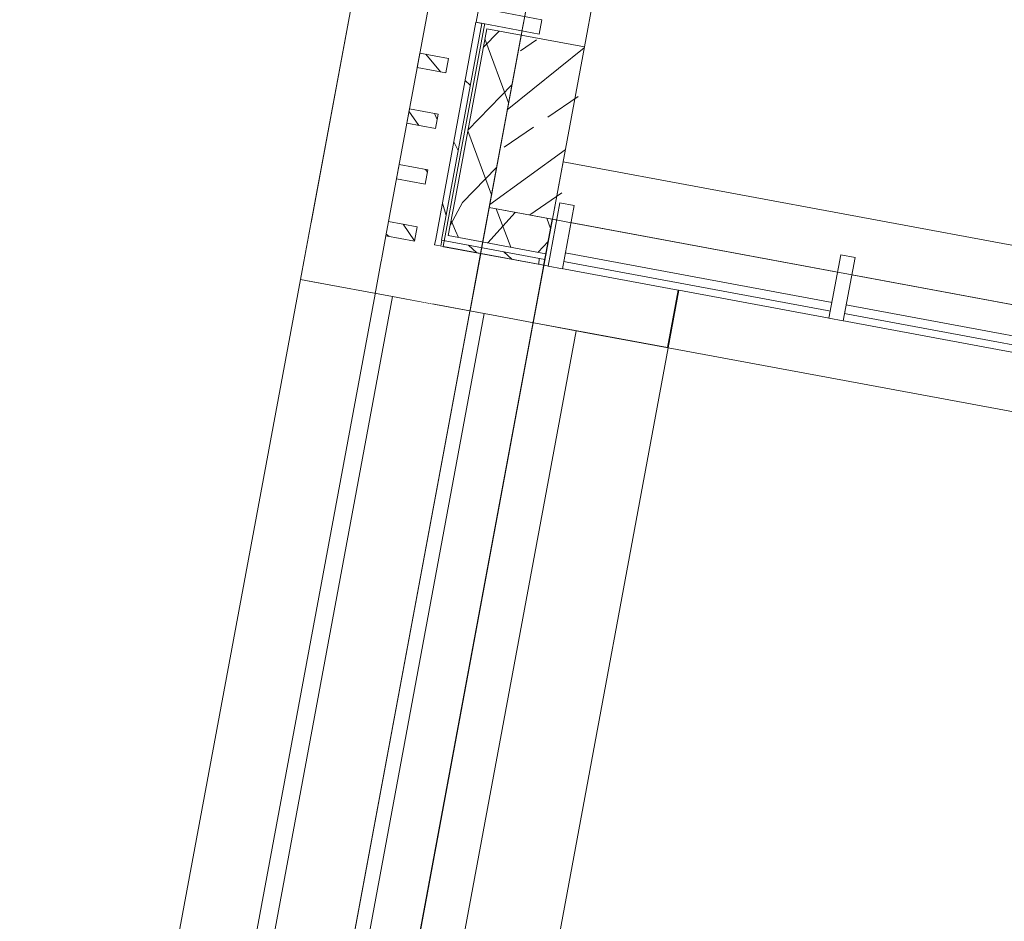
# Model space of a CAD drawing. Header units: metres. Extents: x 32353251 to 32353583, y 5707748 to 5708004.
# Tile 27 of 164: x 32353338.38 to 32353341.75, y 5707910.17 to 5707913.26. Entities that reach past the tile are written whole.
import ezdxf

# ---------------------------------------------------------------- set-up
doc = ezdxf.new("R2010")
doc.units = ezdxf.units.M
doc.header["$LTSCALE"] = 0.75
doc.set_wipeout_variables(frame=1)
doc.layers.get('0').update_dxf_attribs({"linetype": 'CONTINUOUS'})
for name, color, linetype, lineweight in [('10417023$0$#9_002_GES I Übersicht Erdgeschoss_1_101_Wand Aussen.A', 7, 'CONTINUOUS', 25), ('10417023$0$#9_002_GES I Übersicht Erdgeschoss_1_115_Außentüren', 7, 'CONTINUOUS', 25), ('10417023$0$#9_002_GES I Übersicht Erdgeschoss_1_201_Aussenwandbekleidung.A', 7, 'CONTINUOUS', 25), ('10417023$0$#9_002_GES I Übersicht Erdgeschoss_1_Neubau_101_Wand Aussen.A', 7, 'CONTINUOUS', 25), ('10417023$0$#9_002_GES I Übersicht Erdgeschoss_1_Neubau_104_Decken.A', 7, 'CONTINUOUS', 25), ('10417023$0$#9_002_GES I Übersicht Erdgeschoss_1_Neubau_110_Pfosten-Riegel.A', 7, 'CONTINUOUS', 25), ('10417023$0$#9_002_GES I Übersicht Erdgeschoss_1_Neubau_201_Aussenwandbekleidu', 7, 'CONTINUOUS', 25), ('10417023$0$#9_002_GES I Übersicht Erdgeschoss_1_Neubau_210_Wärmedämmung', 7, 'CONTINUOUS', 25), ('10417023$0$Keine', 7, 'CONTINUOUS', 13)]:
    doc.layers.add(name, color=color, linetype=linetype, lineweight=lineweight)
pattern_1 = [(134.9999999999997, (0, 0), (0.1060660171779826, 0.1060660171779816), []), (134.9999999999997, (-0.03535533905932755, -0.0353553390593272), (0.1060660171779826, 0.1060660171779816), [])]
pattern_2 = [(-119.9999999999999, (0, 0), (-0.129903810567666, 0.07499999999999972), []), (-59.99999999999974, (0, 0), (0.1299038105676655, 0.0750000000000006), [])]

# ---------------------------------------------------------------- blocks, each defined once
blk = doc.blocks.new('10417023$0$#9_MKO_LP5_ARC_GES_UP_00_002_P_G_modell (3D)')
at = {"layer": '10417023$0$#9_002_GES I Übersicht Erdgeschoss_1_101_Wand Aussen.A', "color": 1, "linetype": 'Continuous', "lineweight": 13, "true_color": 0xff0000}
blk.add_line((-32353499.08931993, -5707809.00453215), (-32353502.6238152, -5707809.00453215), dxfattribs=at)
at = {"layer": '10417023$0$#9_002_GES I Übersicht Erdgeschoss_1_Neubau_101_Wand Aussen.A', "color": 1, "linetype": 'Continuous', "lineweight": 13, "true_color": 0xff0000}
for p, q in [((-32353502.6238152, -5707803.204142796), (-32353502.6238152, -5707808.404158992)), ((-32353499.08932238, -5707808.804577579), (-32353502.62381512, -5707808.804577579))]:
    blk.add_line(p, q, dxfattribs=at)
at = {"layer": '10417023$0$#9_002_GES I Übersicht Erdgeschoss_1_Neubau_104_Decken.A', "color": 1, "linetype": 'Continuous', "lineweight": 13, "true_color": 0xff0000, "flags": 128}
blk.add_lwpolyline([(-32353502.88381506, -5707792.679515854), (-32353502.88381511, -5707803.129576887), (-32353502.84381653, -5707803.129576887), (-32353502.84381653, -5707809.004576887), (-32353499.08931621, -5707809.004576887), (-32353497.57443247, -5707809.004576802), (-32353497.57443247, -5707810.154576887), (-32353495.52481159, -5707810.154576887), (-32353495.52560609, -5707813.099577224), (-32353472.62422376, -5707813.099576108), (-32353472.62422743, -5707808.219546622), (-32353469.004228, -5707808.219576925), (-32353469.004228, -5707794.11457689), (-32353469.004228, -5707790.779532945), (-32353469.004228, -5707790.559532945), (-32353477.474228, -5707790.559532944), (-32353480.474228, -5707790.559532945), (-32353491.124228, -5707790.559532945), (-32353498.444228, -5707790.559532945), (-32353498.444228, -5707792.679576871)], close=True, dxfattribs=at)
at = {"color": 1, "linetype": 'Continuous', "lineweight": 5, "true_color": 0xff0000}
blk.add_wipeout([(-32353503.43386374, -5707809.364636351), (-32353502.97386374, -5707809.364628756), (-32353502.97386374, -5707809.164628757)], dxfattribs=at).dxf.layer = '10417023$0$#9_002_GES I Übersicht Erdgeschoss_1_Neubau_201_Aussenwandbekleidu'
blk.add_wipeout([(-32353503.43386374, -5707809.164636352), (-32353503.43386374, -5707809.364636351), (-32353502.97386374, -5707809.164628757)], dxfattribs=at).dxf.layer = '10417023$0$#9_002_GES I Übersicht Erdgeschoss_1_Neubau_201_Aussenwandbekleidu'
at = {"layer": '10417023$0$#9_002_GES I Übersicht Erdgeschoss_1_Neubau_201_Aussenwandbekleidu', "color": 1, "linetype": 'Continuous', "lineweight": 13, "true_color": 0xff0000}
blk.add_line((-32353503.43386374, -5707809.364636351), (-32353502.97386374, -5707809.364628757), dxfattribs=at)
at = {"color": 1, "linetype": 'Continuous', "lineweight": 5, "true_color": 0xff0000}
blk.add_wipeout([(-32353502.973863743, -5707809.164628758), (-32353502.973863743, -5707807.864636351), (-32353503.433863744, -5707807.864636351), (-32353503.433863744, -5707809.164636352)], dxfattribs=at).dxf.layer = '10417023$0$#9_002_GES I Übersicht Erdgeschoss_1_Neubau_201_Aussenwandbekleidu'
at = {"layer": '10417023$0$#9_002_GES I Übersicht Erdgeschoss_1_Neubau_201_Aussenwandbekleidu', "linetype": 'Continuous', "lineweight": 5, "true_color": 0xff0000}
h = blk.add_hatch(dxfattribs=at)
h.set_pattern_fill('#9_METALL__STAHL_0001', color=1, style=0, pattern_type=2)
h.set_pattern_definition(pattern_1)
h.paths.add_polyline_path([(-32353503.17381512, -5707808.578282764), (-32353503.07381513, -5707808.578282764), (-32353503.07381513, -5707808.528282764), (-32353503.17381512, -5707808.528282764)])
h = blk.add_hatch(dxfattribs=at)
h.set_pattern_fill('#9_METALL__STAHL_0001', color=1, style=0, pattern_type=2)
h.set_pattern_definition(pattern_1)
h.paths.add_polyline_path([(-32353503.17381512, -5707808.772167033), (-32353503.07381513, -5707808.772167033), (-32353503.07381513, -5707808.722167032), (-32353503.17381512, -5707808.722167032)])
h = blk.add_hatch(dxfattribs=at)
h.set_pattern_fill('#9_METALL__STAHL_0001', color=1, style=0, pattern_type=2)
h.set_pattern_definition(pattern_1)
h.paths.add_polyline_path([(-32353503.17381512, -5707808.9660513), (-32353503.07381513, -5707808.9660513), (-32353503.07381513, -5707808.9160513), (-32353503.17381512, -5707808.9160513)])
h = blk.add_hatch(dxfattribs=at)
h.set_pattern_fill('#9_METALL__STAHL_0001', color=1, style=0, pattern_type=2)
h.set_pattern_definition(pattern_1)
h.paths.add_polyline_path([(-32353503.17381512, -5707809.164477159), (-32353503.07381513, -5707809.164477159), (-32353503.07381513, -5707809.114477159), (-32353503.17381512, -5707809.114477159)])
at = {"layer": '10417023$0$#9_002_GES I Übersicht Erdgeschoss_1_Neubau_210_Wärmedämmung', "linetype": 'Continuous', "lineweight": 5, "true_color": 0xff0000}
h = blk.add_hatch(dxfattribs=at)
h.set_pattern_fill('#9_DÄMMUNG__WEICH_0001', color=1, style=0, pattern_type=2)
h.set_pattern_definition(pattern_2)
h.paths.add_polyline_path([(-32353502.84381497, -5707809.004541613), (-32353502.96381497, -5707809.004537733), (-32353502.96381109, -5707809.124530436)])
h = blk.add_hatch(dxfattribs=at)
h.set_pattern_fill('#9_DÄMMUNG__WEICH_0001', color=1, style=0, pattern_type=2)
h.set_pattern_definition(pattern_2)
h.paths.add_polyline_path([(-32353502.84381497, -5707809.004541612), (-32353502.96380333, -5707809.124537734), (-32353502.84381109, -5707809.124541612)])
at = {"layer": '10417023$0$#9_002_GES I Übersicht Erdgeschoss_1_101_Wand Aussen.A', "color": 1, "linetype": 'Continuous', "lineweight": 13, "true_color": 0xff0000}
blk.add_line((-32353503.17381512, -5707792.519569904), (-32353503.17381512, -5707809.164477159), dxfattribs=at)
at = {"layer": '10417023$0$#9_002_GES I Übersicht Erdgeschoss_1_201_Aussenwandbekleidung.A', "color": 1, "linetype": 'Continuous', "lineweight": 18, "true_color": 0xff0000}
for p, q in [((-32353503.0040069, -5707809.164477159), (-32353503.0040069, -5707809.14447716)), ((-32353502.62430808, -5707809.14447716), (-32353502.9840069, -5707809.14447716))]:
    blk.add_line(p, q, dxfattribs=at)
at = {"layer": '10417023$0$#9_002_GES I Übersicht Erdgeschoss_1_Neubau_201_Aussenwandbekleidu', "color": 1, "linetype": 'Continuous', "lineweight": 13, "true_color": 0xff0000}
for p, q in [((-32353503.43386374, -5707807.864636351), (-32353503.43386374, -5707809.364636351)), ((-32353502.97386374, -5707809.164628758), (-32353502.97386374, -5707807.864636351))]:
    blk.add_line(p, q, dxfattribs=at)
at = {"layer": '10417023$0$#9_002_GES I Übersicht Erdgeschoss_1_Neubau_201_Aussenwandbekleidu', "color": 1, "linetype": 'Continuous', "lineweight": 13, "true_color": 0xff0000, "flags": 128}
for points in [[(-32353503.17381512, -5707808.578282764), (-32353503.07381513, -5707808.578282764), (-32353503.07381513, -5707808.528282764), (-32353503.17381512, -5707808.528282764)], [(-32353503.17381512, -5707808.772167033), (-32353503.07381513, -5707808.772167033), (-32353503.07381513, -5707808.722167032), (-32353503.17381512, -5707808.722167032)], [(-32353503.17381512, -5707808.9660513), (-32353503.07381513, -5707808.9660513), (-32353503.07381513, -5707808.9160513), (-32353503.17381512, -5707808.9160513)], [(-32353503.17381512, -5707809.164477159), (-32353503.07381513, -5707809.164477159), (-32353503.07381513, -5707809.114477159), (-32353503.17381512, -5707809.114477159)]]:
    blk.add_lwpolyline(points, close=True, dxfattribs=at)
at = {"layer": '10417023$0$#9_002_GES I Übersicht Erdgeschoss_1_Neubau_210_Wärmedämmung', "color": 1, "linetype": 'Continuous', "lineweight": 18, "true_color": 0xff0000}
blk.add_line((-32353502.96381109, -5707809.124537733), (-32353502.96381497, -5707809.004537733), dxfattribs=at)
at = {"color": 1, "linetype": 'Continuous', "lineweight": 5, "true_color": 0xff0000}
blk.add_wipeout([(-32353502.97386374, -5707809.364628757), (-32353502.1561463, -5707809.364615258), (-32353502.1561496, -5707809.1646152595), (-32353502.97386374, -5707809.164628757)], dxfattribs=at).dxf.layer = '10417023$0$#9_002_GES I Übersicht Erdgeschoss_1_Neubau_201_Aussenwandbekleidu'
at = {"layer": '10417023$0$#9_002_GES I Übersicht Erdgeschoss_1_201_Aussenwandbekleidung.A', "linetype": 'Continuous', "lineweight": 5}
h = blk.add_hatch(dxfattribs=at)
h.set_pattern_fill('#9_METALL__STAHL_0001', style=0, pattern_type=2)
h.set_pattern_definition(pattern_1)
h.paths.add_polyline_path([(-32353503.0040069, -5707809.14447716), (-32353503.0040069, -5707809.164477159), (-32353502.9840069, -5707809.14447716)])
h = blk.add_hatch(dxfattribs=at)
h.set_pattern_fill('#9_METALL__STAHL_0001', style=0, pattern_type=2)
h.set_pattern_definition(pattern_1)
h.paths.add_polyline_path([(-32353503.0040069, -5707809.164477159), (-32353502.9840069, -5707809.164477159), (-32353502.9840069, -5707809.14447716)])
at = {"layer": '10417023$0$#9_002_GES I Übersicht Erdgeschoss_1_201_Aussenwandbekleidung.A', "linetype": 'Continuous', "lineweight": 5, "true_color": 0xff0000}
h = blk.add_hatch(dxfattribs=at)
h.set_pattern_fill('#9_METALL__STAHL_0001', color=1, style=0, pattern_type=2)
h.set_pattern_definition(pattern_1)
h.paths.add_polyline_path([(-32353502.9840069, -5707809.164477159), (-32353502.62430808, -5707809.164477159), (-32353502.62430808, -5707809.14447716), (-32353502.9840069, -5707809.14447716)])
at = {"layer": '10417023$0$#9_002_GES I Übersicht Erdgeschoss_1_201_Aussenwandbekleidung.A', "color": 1, "linetype": 'Continuous', "lineweight": 18, "true_color": 0xff0000}
for p in [(-32353502.62430808, -5707809.14447716), (-32353503.0040069, -5707809.164477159)]:
    blk.add_line(p, (-32353502.62430808, -5707809.164477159), dxfattribs=at)
at = {"layer": '10417023$0$#9_002_GES I Übersicht Erdgeschoss_1_Neubau_201_Aussenwandbekleidu', "color": 1, "linetype": 'Continuous', "lineweight": 13, "true_color": 0xff0000}
for p, q in [((-32353502.1561496, -5707809.16461526), (-32353502.97386374, -5707809.164628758)), ((-32353502.1561496, -5707809.16461526), (-32353502.1561463, -5707809.364615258)), ((-32353502.97386374, -5707809.364628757), (-32353502.1561463, -5707809.364615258))]:
    blk.add_line(p, q, dxfattribs=at)
at = {"color": 1, "linetype": 'Continuous', "lineweight": 5, "true_color": 0xff0000}
blk.add_wipeout([(-32353502.15392339, -5707809.364615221), (-32353499.41945916, -5707809.364570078), (-32353499.41946246, -5707809.164570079), (-32353502.153926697, -5707809.164615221)], dxfattribs=at).dxf.layer = '10417023$0$#9_002_GES I Übersicht Erdgeschoss_1_Neubau_201_Aussenwandbekleidu'
at = {"layer": '10417023$0$#9_002_GES I Übersicht Erdgeschoss_1_Neubau_201_Aussenwandbekleidu', "color": 1, "linetype": 'Continuous', "lineweight": 13, "true_color": 0xff0000}
for p, q in [((-32353499.41946246, -5707809.164570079), (-32353502.1539267, -5707809.164615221)), ((-32353502.1539267, -5707809.164615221), (-32353502.15392339, -5707809.364615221)), ((-32353502.15392339, -5707809.364615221), (-32353499.41945916, -5707809.364570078))]:
    blk.add_line(p, q, dxfattribs=at)
at = {"color": 1, "linetype": 'Continuous', "lineweight": 5, "true_color": 0xff0000}
blk.add_wipeout([(-32353502.153962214, -5707812.877568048), (-32353502.1539234, -5707809.364614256), (-32353502.430897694, -5707809.364611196), (-32353502.430936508, -5707812.877564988)], dxfattribs=at).dxf.layer = '10417023$0$#9_002_GES I Übersicht Erdgeschoss_1_Neubau_201_Aussenwandbekleidu'
at = {"layer": '10417023$0$#9_002_GES I Übersicht Erdgeschoss_1_Neubau_201_Aussenwandbekleidu', "color": 1, "linetype": 'Continuous', "lineweight": 13, "true_color": 0xff0000}
for p, q in [((-32353502.15396221, -5707812.877568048), (-32353502.15392339, -5707809.364614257)), ((-32353502.15390302, -5707809.364570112), (-32353502.15390302, -5707812.877568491)), ((-32353502.15385805, -5707812.877568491), (-32353502.15385805, -5707809.364570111)), ((-32353502.15385805, -5707809.364570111), (-32353499.42145901, -5707809.364570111))]:
    blk.add_line(p, q, dxfattribs=at)
at = {"color": 1, "linetype": 'Continuous', "lineweight": 5, "true_color": 0xff0000}
blk.add_wipeout([(-32353502.430936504, -5707812.877564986), (-32353502.430897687, -5707809.3646111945), (-32353502.47392339, -5707809.364610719), (-32353502.47396221, -5707812.87756451)], dxfattribs=at).dxf.layer = '10417023$0$#9_002_GES I Übersicht Erdgeschoss_1_Neubau_201_Aussenwandbekleidu'
at = {"layer": '10417023$0$#9_002_GES I Übersicht Erdgeschoss_1_Neubau_201_Aussenwandbekleidu', "color": 1, "linetype": 'Continuous', "lineweight": 13, "true_color": 0xff0000}
blk.add_line((-32353502.15392339, -5707809.364614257), (-32353502.43089769, -5707809.364611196), dxfattribs=at)
at = {"color": 1, "linetype": 'Continuous', "lineweight": 5, "true_color": 0xff0000}
blk.add_wipeout([(-32353502.47396221, -5707812.877564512), (-32353502.473923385, -5707809.36461072), (-32353502.750897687, -5707809.36460766), (-32353502.7509365, -5707812.877561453)], dxfattribs=at).dxf.layer = '10417023$0$#9_002_GES I Übersicht Erdgeschoss_1_Neubau_201_Aussenwandbekleidu'
at = {"layer": '10417023$0$#9_002_GES I Übersicht Erdgeschoss_1_Neubau_201_Aussenwandbekleidu', "color": 1, "linetype": 'Continuous', "lineweight": 13, "true_color": 0xff0000}
for p, q in [((-32353502.47396227, -5707812.877563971), (-32353502.47392329, -5707809.364610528)), ((-32353502.43089769, -5707809.364611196), (-32353502.47392339, -5707809.36461072))]:
    blk.add_line(p, q, dxfattribs=at)
at = {"layer": '10417023$0$#9_002_GES I Übersicht Erdgeschoss_1_Neubau_210_Wärmedämmung', "color": 1, "linetype": 'Continuous', "lineweight": 13, "true_color": 0xff0000, "flags": 128}
blk.add_lwpolyline([(-32353502.62443889, -5707812.879576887), (-32353499.08932251, -5707812.879576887), (-32353499.08931942, -5707809.00453267), (-32353502.62443846, -5707809.004541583)], close=True, dxfattribs=at)
at = {"color": 1, "linetype": 'Continuous', "lineweight": 5, "true_color": 0xff0000}
blk.add_wipeout([(-32353502.750936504, -5707812.877561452), (-32353502.750897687, -5707809.364607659), (-32353502.79392339, -5707809.364607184), (-32353502.79396221, -5707812.877560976)], dxfattribs=at).dxf.layer = '10417023$0$#9_002_GES I Übersicht Erdgeschoss_1_Neubau_201_Aussenwandbekleidu'
at = {"layer": '10417023$0$#9_002_GES I Übersicht Erdgeschoss_1_Neubau_201_Aussenwandbekleidu', "color": 1, "linetype": 'Continuous', "lineweight": 13, "true_color": 0xff0000}
blk.add_line((-32353502.47392339, -5707809.36461072), (-32353502.75089769, -5707809.36460766), dxfattribs=at)
at = {"color": 1, "linetype": 'Continuous', "lineweight": 5, "true_color": 0xff0000}
blk.add_wipeout([(-32353502.79396221, -5707812.877560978), (-32353502.793923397, -5707809.364607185), (-32353503.070897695, -5707809.364604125), (-32353503.07093651, -5707812.877557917)], dxfattribs=at).dxf.layer = '10417023$0$#9_002_GES I Übersicht Erdgeschoss_1_Neubau_201_Aussenwandbekleidu'
at = {"layer": '10417023$0$#9_002_GES I Übersicht Erdgeschoss_1_101_Wand Aussen.A', "color": 1, "linetype": 'Continuous', "lineweight": 13, "true_color": 0xff0000}
blk.add_line((-32353502.84381513, -5707813.099576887), (-32353502.84381513, -5707809.164477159), dxfattribs=at)
at = {"layer": '10417023$0$#9_002_GES I Übersicht Erdgeschoss_1_Neubau_101_Wand Aussen.A', "color": 1, "linetype": 'Continuous', "lineweight": 13, "true_color": 0xff0000}
blk.add_line((-32353502.84381513, -5707809.004541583), (-32353502.84381513, -5707813.099577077), dxfattribs=at)
at = {"layer": '10417023$0$#9_002_GES I Übersicht Erdgeschoss_1_Neubau_104_Decken.A', "color": 1, "linetype": 'Continuous', "lineweight": 13, "true_color": 0xff0000, "flags": 128}
blk.add_lwpolyline([(-32353498.22421727, -5707790.559532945), (-32353502.84380439, -5707790.559532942), (-32353502.84380439, -5707813.099576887), (-32353495.47442851, -5707813.099576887), (-32353495.47442851, -5707809.05457689), (-32353482.84109309, -5707809.05457689), (-32353482.84357996, -5707813.099573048), (-32353472.62421726, -5707813.099573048), (-32353472.62421726, -5707811.259577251), (-32353472.62421726, -5707806.979589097), (-32353469.00380439, -5707806.979589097), (-32353469.00380439, -5707790.559532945)], close=True, dxfattribs=at)
at = {"layer": '10417023$0$#9_002_GES I Übersicht Erdgeschoss_1_Neubau_201_Aussenwandbekleidu', "color": 1, "linetype": 'Continuous', "lineweight": 13, "true_color": 0xff0000}
for p, q in [((-32353502.79396265, -5707812.877561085), (-32353502.79392367, -5707809.364607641)), ((-32353502.75089769, -5707809.36460766), (-32353502.79392339, -5707809.364607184))]:
    blk.add_line(p, q, dxfattribs=at)
at = {"color": 1, "linetype": 'Continuous', "lineweight": 5, "true_color": 0xff0000}
blk.add_wipeout([(-32353503.07093651, -5707812.877557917), (-32353503.070897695, -5707809.364604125), (-32353503.113923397, -5707809.36460365), (-32353503.11396221, -5707812.877557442)], dxfattribs=at).dxf.layer = '10417023$0$#9_002_GES I Übersicht Erdgeschoss_1_Neubau_201_Aussenwandbekleidu'
at = {"layer": '10417023$0$#9_002_GES I Übersicht Erdgeschoss_1_Neubau_201_Aussenwandbekleidu', "color": 1, "linetype": 'Continuous', "lineweight": 13, "true_color": 0xff0000}
blk.add_line((-32353502.79392339, -5707809.364607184), (-32353503.07089769, -5707809.364604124), dxfattribs=at)
at = {"color": 1, "linetype": 'Continuous', "lineweight": 5, "true_color": 0xff0000}
for points, layer in [([(-32353503.003820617, -5707808.389537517), (-32353502.78382062, -5707808.389538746), (-32353502.78382034, -5707808.339538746), (-32353503.003820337, -5707808.339537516)], '10417023$0$#9_002_GES I Übersicht Erdgeschoss_1_115_Außentüren'), ([(-32353499.279322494, -5707809.139529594), (-32353499.279322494, -5707809.109529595), (-32353501.601525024, -5707809.109529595), (-32353501.601525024, -5707809.139529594)], '10417023$0$#9_002_GES I Übersicht Erdgeschoss_1_Neubau_110_Pfosten-Riegel.A'), ([(-32353503.11396221, -5707812.877557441), (-32353503.113923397, -5707809.364603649), (-32353503.390897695, -5707809.364600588), (-32353503.39093651, -5707812.87755438)], '10417023$0$#9_002_GES I Übersicht Erdgeschoss_1_Neubau_201_Aussenwandbekleidu')]:
    blk.add_wipeout(points, dxfattribs=at).dxf.layer = layer
at = {"layer": '10417023$0$#9_002_GES I Übersicht Erdgeschoss_1_201_Aussenwandbekleidung.A', "linetype": 'Continuous', "lineweight": 5, "true_color": 0xff0000}
h = blk.add_hatch(dxfattribs=at)
h.set_pattern_fill('#9_METALL__STAHL_0001', color=1, style=0, pattern_type=2)
h.set_pattern_definition(pattern_1)
h.paths.add_polyline_path([(-32353502.9840069, -5707809.14447716), (-32353502.9840069, -5707808.389538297), (-32353503.0040069, -5707808.389538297), (-32353503.0040069, -5707809.14447716)])
at = {"layer": '10417023$0$#9_002_GES I Übersicht Erdgeschoss_1_Neubau_210_Wärmedämmung', "linetype": 'Continuous', "lineweight": 5, "true_color": 0xff0000}
h = blk.add_hatch(dxfattribs=at)
h.set_pattern_fill('#9_DÄMMUNG__WEICH_0001', color=1, style=0, pattern_type=2)
h.set_pattern_definition(pattern_2)
h.paths.add_polyline_path([(-32353502.84381497, -5707809.004541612), (-32353502.84383436, -5707808.404850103), (-32353502.96383435, -5707808.404853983), (-32353502.96381497, -5707809.004537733)])
at = {"layer": '10417023$0$#9_002_GES I Übersicht Erdgeschoss_1_101_Wand Aussen.A', "color": 1, "linetype": 'Continuous', "lineweight": 13, "true_color": 0xff0000}
for p, q in [((-32353502.84381513, -5707809.164477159), (-32353502.84381513, -5707792.519569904)), ((-32353503.17381512, -5707809.164477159), (-32353503.17381512, -5707813.429576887))]:
    blk.add_line(p, q, dxfattribs=at)
at = {"layer": '10417023$0$#9_002_GES I Übersicht Erdgeschoss_1_115_Außentüren', "color": 1, "linetype": 'Continuous', "lineweight": 13, "true_color": 0xff0000, "flags": 128}
blk.add_lwpolyline([(-32353503.00382061, -5707808.389537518), (-32353503.00382033, -5707808.339537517), (-32353502.78382033, -5707808.339538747), (-32353502.78382061, -5707808.389538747)], close=True, dxfattribs=at)
at = {"layer": '10417023$0$#9_002_GES I Übersicht Erdgeschoss_1_201_Aussenwandbekleidung.A', "color": 1, "linetype": 'Continuous', "lineweight": 18, "true_color": 0xff0000}
for p, q in [((-32353502.9840069, -5707808.389538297), (-32353503.0040069, -5707808.389538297)), ((-32353503.0040069, -5707808.389538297), (-32353503.0040069, -5707809.14447716)), ((-32353502.9840069, -5707809.14447716), (-32353502.9840069, -5707808.389538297))]:
    blk.add_line(p, q, dxfattribs=at)
at = {"layer": '10417023$0$#9_002_GES I Übersicht Erdgeschoss_1_Neubau_101_Wand Aussen.A', "color": 1, "linetype": 'Continuous', "lineweight": 13, "true_color": 0xff0000}
for p in [(-32353502.84381545, -5707803.204142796), (-32353502.6238152, -5707808.404158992)]:
    blk.add_line(p, (-32353502.84381545, -5707808.404158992), dxfattribs=at)
at = {"layer": '10417023$0$#9_002_GES I Übersicht Erdgeschoss_1_Neubau_101_Wand Aussen.A', "color": 1, "linetype": 'Continuous', "lineweight": 18, "true_color": 0xff0000}
for p, q in [((-32353502.6238152, -5707808.404158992), (-32353502.84381545, -5707808.404158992)), ((-32353502.84381513, -5707808.404158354), (-32353502.84381513, -5707809.004541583))]:
    blk.add_line(p, q, dxfattribs=at)
at = {"layer": '10417023$0$#9_002_GES I Übersicht Erdgeschoss_1_Neubau_110_Pfosten-Riegel.A', "color": 1, "linetype": 'Continuous', "lineweight": 13, "true_color": 0xff0000, "flags": 128}
blk.add_lwpolyline([(-32353499.2793225, -5707809.139529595), (-32353499.2793225, -5707809.109529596), (-32353501.60152503, -5707809.109529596), (-32353501.60152503, -5707809.139529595)], close=True, dxfattribs=at)
at = {"layer": '10417023$0$#9_002_GES I Übersicht Erdgeschoss_1_Neubau_201_Aussenwandbekleidu', "color": 1, "linetype": 'Continuous', "lineweight": 13, "true_color": 0xff0000}
for p, q in [((-32353503.11396157, -5707812.877556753), (-32353503.11392404, -5707809.36460331)), ((-32353503.07089769, -5707809.364604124), (-32353503.1139234, -5707809.364603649))]:
    blk.add_line(p, q, dxfattribs=at)
at = {"layer": '10417023$0$#9_002_GES I Übersicht Erdgeschoss_1_Neubau_210_Wärmedämmung', "color": 1, "linetype": 'Continuous', "lineweight": 18, "true_color": 0xff0000}
for p, q in [((-32353502.96383435, -5707808.404853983), (-32353502.84383436, -5707808.404850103)), ((-32353502.96383435, -5707808.404853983), (-32353502.96381497, -5707809.004537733)), ((-32353502.84381497, -5707809.004541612), (-32353502.84383436, -5707808.404850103))]:
    blk.add_line(p, q, dxfattribs=at)
at = {"color": 1, "linetype": 'Continuous', "lineweight": 5, "true_color": 0xff0000}
blk.add_wipeout([(-32353503.39093651, -5707812.877554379), (-32353503.390897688, -5707809.364600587), (-32353503.433923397, -5707809.364600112), (-32353503.433962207, -5707812.877553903)], dxfattribs=at).dxf.layer = '10417023$0$#9_002_GES I Übersicht Erdgeschoss_1_Neubau_201_Aussenwandbekleidu'
at = {"layer": '10417023$0$#9_002_GES I Übersicht Erdgeschoss_1_Neubau_201_Aussenwandbekleidu', "color": 1, "linetype": 'Continuous', "lineweight": 13, "true_color": 0xff0000}
for p, q in [((-32353503.4339234, -5707809.364600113), (-32353503.43396221, -5707812.877553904)), ((-32353503.39089769, -5707809.364600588), (-32353503.4339234, -5707809.364600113)), ((-32353503.1139234, -5707809.364603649), (-32353503.39089769, -5707809.364600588))]:
    blk.add_line(p, q, dxfattribs=at)
at = {"color": 1, "linetype": 'Continuous', "lineweight": 5, "true_color": 0xff0000}
blk.add_wipeout([(-32353501.61152503, -5707809.139529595), (-32353501.61152503, -5707809.109529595), (-32353502.57881512, -5707809.109529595), (-32353502.57881512, -5707809.139529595)], dxfattribs=at).dxf.layer = '10417023$0$#9_002_GES I Übersicht Erdgeschoss_1_Neubau_110_Pfosten-Riegel.A'
at = {"layer": '10417023$0$#9_002_GES I Übersicht Erdgeschoss_1_Neubau_110_Pfosten-Riegel.A', "color": 1, "linetype": 'Continuous', "lineweight": 13, "true_color": 0xff0000, "flags": 128}
blk.add_lwpolyline([(-32353501.61152503, -5707809.139529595), (-32353501.61152503, -5707809.109529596), (-32353502.57881512, -5707809.109529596), (-32353502.57881512, -5707809.139529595)], close=True, dxfattribs=at)
at = {"color": 1, "linetype": 'Continuous', "lineweight": 5, "true_color": 0xff0000}
for points in [[(-32353502.608815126, -5707809.164529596), (-32353502.55881512, -5707809.164529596), (-32353502.55881512, -5707808.944529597), (-32353502.608815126, -5707808.944529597)], [(-32353501.63152503, -5707809.164529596), (-32353501.58152503, -5707809.164529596), (-32353501.58152503, -5707808.944529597), (-32353501.63152503, -5707808.944529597)]]:
    blk.add_wipeout(points, dxfattribs=at).dxf.layer = '10417023$0$#9_002_GES I Übersicht Erdgeschoss_1_Neubau_110_Pfosten-Riegel.A'
at = {"layer": '10417023$0$#9_002_GES I Übersicht Erdgeschoss_1_Neubau_101_Wand Aussen.A', "linetype": 'Continuous', "lineweight": 5, "true_color": 0xff0000}
h = blk.add_hatch(dxfattribs=at)
h.set_pattern_fill('#9_BETON__STAHLBETON_0001', color=1, style=0, pattern_type=2)
h.set_pattern_definition([(44.99999999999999, (0, 0), (-0.1697056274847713, 0.1697056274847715), []), (44.99999999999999, (-0.08485281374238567, 0.08485281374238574), (-0.1697056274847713, 0.1697056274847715), [0.18, -0.05999999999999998])])
h.paths.add_polyline_path([(-32353502.84381513, -5707809.004541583), (-32353502.62381511, -5707809.004541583), (-32353502.62381511, -5707808.404158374), (-32353502.84381513, -5707808.404158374)])
at = {"layer": '10417023$0$#9_002_GES I Übersicht Erdgeschoss_1_Neubau_210_Wärmedämmung', "linetype": 'Continuous', "lineweight": 5, "true_color": 0xff0000}
h = blk.add_hatch(dxfattribs=at)
h.set_pattern_fill('#9_DÄMMUNG__WEICH_0001', color=1, style=0, pattern_type=2)
h.set_pattern_definition(pattern_2)
h.paths.add_polyline_path([(-32353502.6243042, -5707809.004548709), (-32353502.84381497, -5707809.004541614), (-32353502.84381109, -5707809.124541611), (-32353502.62430808, -5707809.12454871)])
at = {"layer": '10417023$0$#9_002_GES I Übersicht Erdgeschoss_1_Neubau_101_Wand Aussen.A', "color": 1, "linetype": 'Continuous', "lineweight": 18, "true_color": 0xff0000}
blk.add_line((-32353502.62381512, -5707809.004541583), (-32353502.62381512, -5707808.404158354), dxfattribs=at)
at = {"layer": '10417023$0$#9_002_GES I Übersicht Erdgeschoss_1_Neubau_101_Wand Aussen.A', "color": 1, "linetype": 'Continuous', "lineweight": 13, "true_color": 0xff0000}
for p, q in [((-32353502.62381512, -5707808.804577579), (-32353502.62381512, -5707809.004577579)), ((-32353502.62381512, -5707812.879576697), (-32353502.62381512, -5707809.004541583)), ((-32353502.62381512, -5707809.004577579), (-32353499.08932238, -5707809.004577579))]:
    blk.add_line(p, q, dxfattribs=at)
at = {"layer": '10417023$0$#9_002_GES I Übersicht Erdgeschoss_1_Neubau_110_Pfosten-Riegel.A', "color": 1, "linetype": 'Continuous', "lineweight": 13, "true_color": 0xff0000, "flags": 128}
for points in [[(-32353502.60881512, -5707809.164529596), (-32353502.55881512, -5707809.164529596), (-32353502.55881512, -5707808.944529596), (-32353502.60881512, -5707808.944529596)], [(-32353501.63152503, -5707809.164529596), (-32353501.58152503, -5707809.164529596), (-32353501.58152503, -5707808.944529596), (-32353501.63152503, -5707808.944529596)]]:
    blk.add_lwpolyline(points, close=True, dxfattribs=at)
at = {"layer": '10417023$0$#9_002_GES I Übersicht Erdgeschoss_1_Neubau_210_Wärmedämmung', "color": 1, "linetype": 'Continuous', "lineweight": 18, "true_color": 0xff0000}
for p, q in [((-32353502.6243042, -5707809.00454871), (-32353502.84381497, -5707809.004541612)), ((-32353502.62430808, -5707809.12454871), (-32353502.6243042, -5707809.00454871)), ((-32353502.96381109, -5707809.124537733), (-32353502.62430808, -5707809.12454871))]:
    blk.add_line(p, q, dxfattribs=at)
blk = doc.blocks.new('10417023$0$2_MKO_LP5_LAN_GES_UP_00_002_V_A (3D)')
at = {"layer": '10417023$0$Keine'}
blk.add_blockref('10417023$0$#9_MKO_LP5_ARC_GES_UP_00_002_P_G_modell (3D)', (0, 0), dxfattribs=at)
blk = doc.blocks.new('10417023')
at = {"layer": '10417023$0$Keine', "rotation": 349.4819372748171}
blk.add_blockref('10417023$0$2_MKO_LP5_LAN_GES_UP_00_002_V_A (3D)', (65205154.93137175, 5413829.557758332), dxfattribs=at)

msp = doc.modelspace()

# ---------------------------------------------------------------- block references
msp.add_blockref('10417023', (0, 0))

doc.saveas('drawing.dxf')
